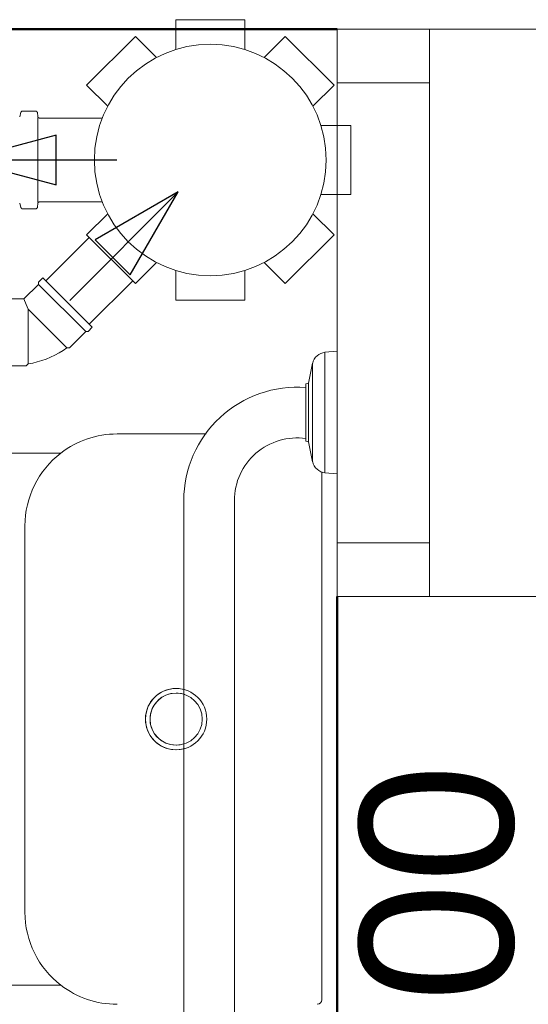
# Model space of a CAD drawing. Header units: millimetres. Extents: x 567 to 934, y -1 to 364.
# Tile 114 of 256: x 613.745 to 614.408, y 105.022 to 106.307. Entities that reach past the tile are written whole.
import ezdxf

# ---------------------------------------------------------------- set-up
doc = ezdxf.new("R2010")
doc.units = ezdxf.units.MM
doc.header["$MEASUREMENT"] = 0
doc.linetypes.add('NULL', pattern=[0])
for name, color, linetype, lineweight in [('A-GLAZ', 7, 'Continuous', 13), ('A-GLAZ-SILL', 7, 'Continuous', 13), ('A-WALL', 7, 'Continuous', 25), ('Peças hidrossanitárias', 7, 'Continuous', 13), ('Simbolos', 14, 'Continuous', 20), ('Simbolos_int', 14, 'Continuous', 15), ('TQ-Condutos', 14, 'Continuous', 25), ('TQ-Sentido conduto', 14, 'Continuous', 30), ('TQ-Textos conduto', 7, 'Continuous', 9)]:
    doc.layers.add(name, color=color, linetype=linetype, lineweight=lineweight)
doc.layers.add('ARQ FINA', color=8, linetype='Continuous')
doc.styles.add('Arial', font='arial.ttf')

msp = doc.modelspace()

# ---------------------------------------------------------------- linework, layer by layer
at = {"layer": 'A-GLAZ', "color": 8}
for p, q in [((614.1591, 106.2242), (614.1591, 106.2942)), ((614.1591, 106.2942), (614.2791, 106.2942)), ((614.4391, 106.2942), (614.2791, 106.2942)), ((614.2791, 106.2942), (614.2791, 105.5542)), ((614.2791, 106.2242), (614.1591, 106.2242)), ((614.1591, 105.5542), (614.1591, 105.6242)), ((614.1591, 105.6242), (614.2791, 105.6242)), ((614.2791, 105.5542), (614.1591, 105.5542)), ((614.2791, 105.5542), (614.4391, 105.5542))]:
    msp.add_line(p, q, dxfattribs=at)
at = {"layer": 'A-GLAZ-SILL', "color": 8}
msp.add_line((614.1591, 105.6242), (614.1591, 106.2242), dxfattribs=at)
at = {"layer": 'A-WALL', "color": 8, "lineweight": 50}
for p, q in [((610.5591, 106.2942), (614.1591, 106.2942)), ((614.1591, 105.5542), (614.1591, 103.505))]:
    msp.add_line(p, q, dxfattribs=at)
at = {"layer": 'ARQ FINA', "lineweight": 5}
for radius in [0.04, 0.034]:
    msp.add_circle((613.9491, 105.3942), radius, dxfattribs=at)
at = {"layer": 'Peças hidrossanitárias', "color": 8}
for p, q in [((614.1431, 105.8728), (614.1591, 105.8742)), ((614.1431, 105.7156), (614.1431, 105.8728)), ((614.1217, 105.8324), (614.127, 105.8584)), ((614.127, 105.8584), (614.127, 105.7299)), ((614.1181, 105.8317), (614.1217, 105.8324)), ((614.1181, 105.8267), (614.1181, 105.8317)), ((614.1217, 105.756), (614.1217, 105.8324)), ((614.1181, 105.7604), (614.1181, 105.8267)), ((613.8721, 105.7662), (613.9883, 105.7662)), ((614.1181, 105.7566), (614.1181, 105.7604)), ((614.1217, 105.756), (614.1181, 105.7566)), ((614.127, 105.7299), (614.1217, 105.756)), ((613.1933, 105.7413), (613.799, 105.7413)), ((614.1391, 105.717), (614.1391, 105.0282)), ((614.1591, 105.7142), (614.1431, 105.7156)), ((613.9591, 104.3008), (613.9591, 105.6795)), ((614.0251, 105.6795), (614.0251, 104.3008)), ((613.7521, 105.6462), (613.7521, 105.1422)), ((613.799, 105.047), (613.1933, 105.047))]:
    msp.add_line(p, q, dxfattribs=at)
for centre, radius, start, end in [((614.1447, 105.8548), 0.018, 95, 168.4393), ((614.1067, 105.6795), 0.1476, 85.5871, 180), ((613.8721, 105.6462), 0.12, 89.9998, 127.5329), ((614.1067, 105.6795), 0.0816, 82.0015, 180), ((613.8721, 105.6462), 0.12, 127.5329, 180), ((614.1447, 105.7335), 0.018, 191.5607, 265), ((613.9491, 105.3942), 0.04, 90, 285.912), ((613.9491, 105.3942), 0.04, 74.088, 90), ((613.9491, 105.3942), 0.034, 90, 287.4333), ((613.9491, 105.3942), 0.034, 70.6505, 90), ((613.8721, 105.1422), 0.12, 180, 232.4653), ((613.8721, 105.1422), 0.12, 232.466, 270.0002), ((614.1331, 105.0282), 0.006, 270.0002, 359.9991)]:
    msp.add_arc(centre, radius, start, end, dxfattribs=at)
at = {"layer": 'Simbolos'}
for p, q in [((613.9486, 106.3066), (613.9486, 106.2678)), ((613.9486, 106.3066), (614.0386, 106.3066)), ((614.0386, 106.3066), (614.0386, 106.2678)), ((613.8324, 106.2212), (613.8961, 106.2849)), ((613.8961, 106.2849), (613.9235, 106.2574)), ((614.0912, 106.2849), (614.0637, 106.2574)), ((614.0912, 106.2849), (614.1549, 106.2212)), ((613.8324, 106.2212), (613.8599, 106.1937)), ((614.1549, 106.2212), (614.1274, 106.1937)), ((613.7469, 106.1858), (613.7453, 106.1798)), ((613.7488, 106.1872), (613.7663, 106.1872)), ((613.7683, 106.1854), (613.7688, 106.1802)), ((613.7708, 106.1783), (613.8529, 106.1783)), ((614.1766, 106.1686), (614.1378, 106.1686)), ((614.1766, 106.1686), (614.1766, 106.0786)), ((614.1766, 106.0786), (614.1378, 106.0786)), ((613.7469, 106.0615), (613.7453, 106.0675)), ((613.7683, 106.0619), (613.7688, 106.0671)), ((613.7708, 106.0689), (613.8529, 106.0689)), ((613.7488, 106.06), (613.7663, 106.06)), ((613.8324, 106.0261), (613.8599, 106.0535)), ((614.1549, 106.0261), (614.1274, 106.0535)), ((613.8961, 105.9624), (613.8324, 106.0261)), ((614.1549, 106.0261), (614.0912, 105.9624)), ((613.8961, 105.9624), (613.9235, 105.9899)), ((614.0912, 105.9624), (614.0637, 105.9899)), ((613.9486, 105.9406), (613.9486, 105.9795)), ((614.0386, 105.9406), (614.0386, 105.9795)), ((613.7698, 105.9614), (613.7507, 105.9424)), ((613.7754, 105.9699), (613.7698, 105.9643)), ((613.7698, 105.9643), (613.7698, 105.9614)), ((613.7754, 105.9699), (613.8399, 105.9054)), ((613.7238, 105.9424), (613.7507, 105.9424)), ((614.0386, 105.9406), (613.9486, 105.9406)), ((613.8314, 105.8998), (613.8102, 105.8786)), ((613.8343, 105.8998), (613.8314, 105.8998)), ((613.8399, 105.9054), (613.8343, 105.8998)), ((613.8102, 105.8786), (613.8068, 105.8786)), ((613.7238, 105.8552), (613.7538, 105.8552)), ((613.7538, 105.8552), (613.7562, 105.8576))]:
    msp.add_line(p, q, dxfattribs=at)
for points in [[(613.7488, 106.1872), (613.7485, 106.1872), (613.7482, 106.1872), (613.748, 106.1871), (613.7477, 106.1869), (613.7475, 106.1867), (613.7473, 106.1865), (613.7471, 106.1863), (613.747, 106.186), (613.7469, 106.1858)], [(613.7683, 106.1854), (613.7683, 106.1857), (613.7682, 106.1861), (613.768, 106.1863), (613.7678, 106.1866), (613.7675, 106.1868), (613.7673, 106.187), (613.767, 106.1871), (613.7667, 106.1872), (613.7663, 106.1872)], [(613.7688, 106.1802), (613.7688, 106.1798), (613.769, 106.1795), (613.7691, 106.1792), (613.7693, 106.179), (613.7696, 106.1788), (613.7698, 106.1786), (613.7701, 106.1785), (613.7705, 106.1784), (613.7708, 106.1783)], [(613.7469, 106.0615), (613.747, 106.0613), (613.7471, 106.061), (613.7473, 106.0608), (613.7475, 106.0606), (613.7477, 106.0604), (613.748, 106.0602), (613.7482, 106.0601), (613.7485, 106.0601), (613.7488, 106.06)], [(613.7663, 106.06), (613.7667, 106.0601), (613.767, 106.0602), (613.7673, 106.0603), (613.7675, 106.0605), (613.7678, 106.0607), (613.768, 106.0609), (613.7682, 106.0612), (613.7683, 106.0615), (613.7683, 106.0619)], [(613.7708, 106.0689), (613.7705, 106.0689), (613.7701, 106.0688), (613.7698, 106.0687), (613.7696, 106.0685), (613.7693, 106.0683), (613.7691, 106.068), (613.769, 106.0678), (613.7688, 106.0674), (613.7688, 106.0671)], [(613.7562, 105.8576), (613.7622, 105.8587), (613.7682, 105.8601), (613.7741, 105.8619), (613.7799, 105.8639), (613.7856, 105.8663), (613.7911, 105.8689), (613.7965, 105.8719), (613.8018, 105.8751), (613.8068, 105.8786)]]:
    msp.add_lwpolyline(points, dxfattribs=at)
msp.add_circle((613.9936, 106.1236), 0.151, dxfattribs=at)
at = {"layer": 'Simbolos_int'}
for p, q in [((613.7689, 106.0689), (613.7689, 106.1783)), ((613.7698, 105.9614), (613.8314, 105.8998)), ((613.7538, 105.935), (613.7507, 105.9424)), ((613.7562, 105.9292), (613.7538, 105.935)), ((613.7562, 105.9292), (613.7562, 105.8576)), ((613.8068, 105.8786), (613.7562, 105.9292))]:
    msp.add_line(p, q, dxfattribs=at)
at = {"layer": 'TQ-Condutos'}
for p, q in [((613.7794, 105.966), (613.836, 106.0225)), ((613.836, 105.9094), (613.8925, 105.966))]:
    msp.add_line(p, q, dxfattribs=at)
at = {"layer": 'TQ-Sentido conduto'}
for p, q in [((613.7927, 106.156), (613.6719, 106.1236)), ((613.7927, 106.0913), (613.7927, 106.156)), ((613.6719, 106.1236), (613.7927, 106.0913)), ((613.9519, 106.0819), (613.8437, 106.0194)), ((613.8894, 105.9737), (613.9519, 106.0819)), ((613.8437, 106.0194), (613.8894, 105.9737))]:
    msp.add_line(p, q, dxfattribs=at)
for points in [[(613.8719, 106.1236), (613.6719, 106.1236)], [(613.8105, 105.9405), (613.9519, 106.0819)]]:
    msp.add_lwpolyline(points, dxfattribs=at)

# ---------------------------------------------------------------- texts
at = {"layer": 'TQ-Textos conduto', "linetype": 'NULL', "insert": (614.3935, 105.0175), "char_height": 0.2, "width": 1.273476, "attachment_point": 8, "rotation": 90.0002, "line_spacing_factor": 0.6, "style": 'Arial'}
msp.add_mtext('ø100', dxfattribs=at)

doc.saveas('drawing.dxf')
